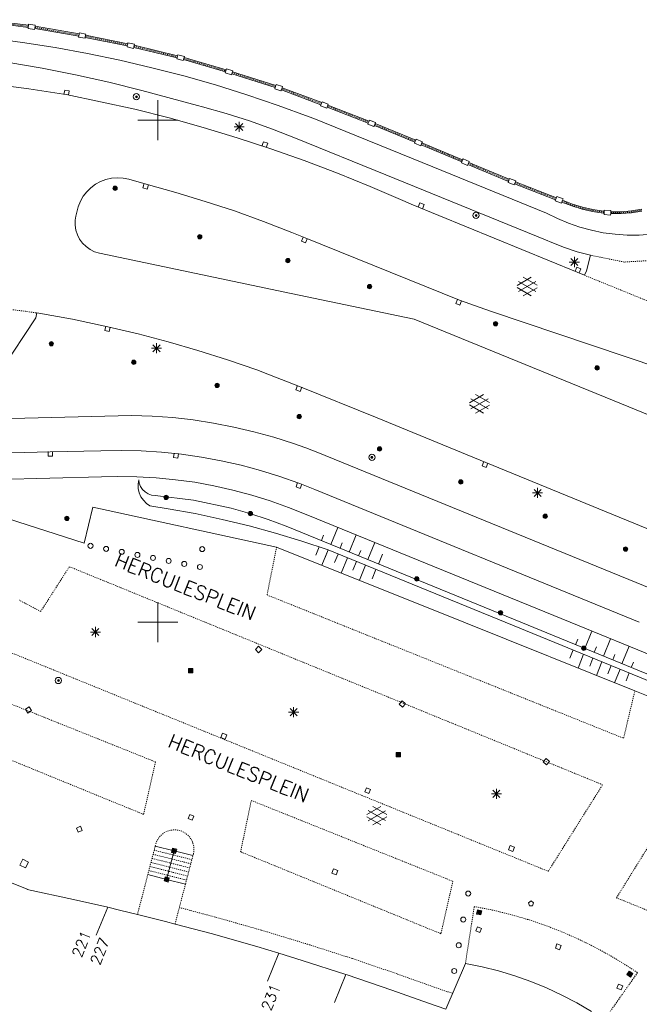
# Model space of a CAD drawing. Header units: millimetres. Extents: x 135944 to 142000, y 454200 to 456692.
# Tile 204 of 220: x 138436 to 138498, y 454562 to 454660. Entities that reach past the tile are written whole.
import ezdxf
from ezdxf.enums import TextEntityAlignment as Align

# ---------------------------------------------------------------- set-up
doc = ezdxf.new("R2010")
doc.units = ezdxf.units.MM
doc.linetypes.add('TotaalGBKN2013X$0$DOT', pattern=[0.25, 0, -0.25])
doc.linetypes.add('TotaalGBKN2013X$0$HIDDEN', pattern=[0.375, 0.25, -0.125])
doc.layers.get('0').update_dxf_attribs({"color": 251})
doc.layers.add('TotaalGBKN2013X$0$1', color=251, linetype='Continuous')
doc.layers.add('TotaalGBKN2013X$0$GBKN binnenstad 2009$0$SEMANT_ SYMB_', color=251, linetype='Continuous')
doc.styles.add('TotaalGBKN2013X$0$TXT', font='txt.shx')

# ---------------------------------------------------------------- blocks, each defined once
blk = doc.blocks.new('TotaalGBKN2013X$0$A$C7E336BC7')
at = {"linetype": 'Continuous', "lineweight": 0}
for p, q in [((138432746, 454659782), (138437093, 454659223)), ((138432767, 454660001), (138437124, 454659440)), ((138437124, 454659440), (138437093, 454659223)), ((138437139, 454659540), (138437124, 454659440)), ((138437793, 454659461), (138437139, 454659540)), ((138437777, 454659341), (138437793, 454659461)), ((138437078, 454659113), (138437093, 454659223)), ((138437735, 454659025), (138437078, 454659113)), ((138437748, 454659124), (138437735, 454659025)), ((138437748, 454659124), (138437777, 454659341)), ((138437748, 454659124), (138442126, 454658361)), ((138437777, 454659341), (138442168, 454658577)), ((138442168, 454658577), (138442126, 454658361)), ((138442190, 454658691), (138442168, 454658577)), ((138442840, 454658576), (138442190, 454658691)), ((138442777, 454658239), (138442818, 454658456)), ((138442818, 454658456), (138442840, 454658576)), ((138442818, 454658456), (138447011, 454657605)), ((138436531, 454657731), (138432361, 454658311)), ((138439774, 454657221), (138436531, 454657731)), ((138442107, 454658266), (138442126, 454658361)), ((138442760, 454658146), (138442107, 454658266)), ((138442777, 454658239), (138442760, 454658146)), ((138442777, 454658239), (138446961, 454657390)), ((138447011, 454657605), (138446961, 454657390)), ((138447035, 454657711), (138447011, 454657605)), ((138447681, 454657575), (138447035, 454657711)), ((138447606, 454657248), (138447656, 454657462)), ((138447656, 454657462), (138447681, 454657575)), ((138447656, 454657462), (138451982, 454656407)), ((138443004, 454656633), (138439774, 454657221)), ((138446219, 454655966), (138443004, 454656633)), ((138446938, 454657289), (138446961, 454657390)), ((138447586, 454657147), (138446938, 454657289)), ((138447606, 454657248), (138447586, 454657147)), ((138447606, 454657248), (138451920, 454656196)), ((138452014, 454656516), (138451982, 454656407)), ((138452650, 454656348), (138452014, 454656516)), ((138438492, 454655172), (138435153, 454655751)), ((138449416, 454655221), (138446219, 454655966)), ((138451893, 454656100), (138451920, 454656196)), ((138452534, 454655921), (138451893, 454656100)), ((138451982, 454656407), (138451920, 454656196)), ((138452560, 454656025), (138452534, 454655921)), ((138452560, 454656025), (138452620, 454656238)), ((138452560, 454656025), (138456754, 454654803)), ((138452620, 454656238), (138452650, 454656348)), ((138452620, 454656238), (138456824, 454655012)), ((138441815, 454654513), (138438492, 454655172)), ((138445123, 454653777), (138441815, 454654513)), ((138452595, 454654398), (138449416, 454655221)), ((138456724, 454654701), (138456754, 454654803)), ((138457356, 454654502), (138456724, 454654701)), ((138456824, 454655012), (138456754, 454654803)), ((138456856, 454655112), (138456824, 454655012)), ((138457488, 454654921), (138456856, 454655112)), ((138457389, 454654609), (138457356, 454654502)), ((138457389, 454654609), (138457456, 454654819)), ((138457389, 454654609), (138461686, 454653240)), ((138457456, 454654819), (138457488, 454654921)), ((138457456, 454654819), (138461757, 454653448)), ((138437148, 454653115), (138433684, 454653563)), ((138448412, 454652963), (138445123, 454653777)), ((138455752, 454653498), (138452595, 454654398)), ((138458887, 454652522), (138455752, 454653498)), ((138461789, 454653535), (138461757, 454653448)), ((138462416, 454653334), (138461789, 454653535)), ((138440601, 454652587), (138437148, 454653115)), ((138440881, 454652541), (138440601, 454652587)), ((138447721, 454651081), (138440881, 454652541)), ((138453951, 454651451), (138448412, 454652963)), ((138461997, 454651469), (138458887, 454652522)), ((138461647, 454653128), (138461686, 454653240)), ((138462274, 454652917), (138461647, 454653128)), ((138461757, 454653448), (138461686, 454653240)), ((138462310, 454653022), (138462274, 454652917)), ((138462310, 454653022), (138462378, 454653232)), ((138462310, 454653022), (138466249, 454651537)), ((138462378, 454653232), (138462416, 454653334)), ((138462378, 454653232), (138466332, 454651740)), ((138450000, 454650000), (138450000, 454652000)), ((138466210, 454651437), (138466249, 454651537)), ((138466332, 454651740), (138466249, 454651537)), ((138466370, 454651835), (138466332, 454651740)), ((138466988, 454651600), (138466370, 454651835)), ((138466946, 454651504), (138466988, 454651600)), ((138451140, 454650213), (138447721, 454651081)), ((138454445, 454651322), (138453951, 454651451)), ((138456799, 454650658), (138454445, 454651322)), ((138459129, 454649918), (138456799, 454650658)), ((138465080, 454650341), (138461997, 454651469)), ((138466826, 454651191), (138466210, 454651437)), ((138466866, 454651300), (138466826, 454651191)), ((138466866, 454651300), (138466946, 454651504)), ((138466866, 454651300), (138470958, 454649702)), ((138466946, 454651504), (138471041, 454649905)), ((138448000, 454650000), (138450000, 454650000)), ((138450000, 454650000), (138452000, 454650000)), ((138450000, 454648000), (138450000, 454650000)), ((138454537, 454649267), (138451140, 454650213)), ((138457757, 454648968), (138458465, 454649676)), ((138458465, 454648968), (138457757, 454649676)), ((138458111, 454648822), (138458111, 454649822)), ((138461434, 454649102), (138459129, 454649918)), ((138465551, 454650161), (138465080, 454650341)), ((138477391, 454645361), (138465551, 454650161)), ((138470918, 454649602), (138470958, 454649702)), ((138471537, 454649356), (138470918, 454649602)), ((138471041, 454649905), (138470958, 454649702)), ((138471080, 454650002), (138471041, 454649905)), ((138471695, 454649764), (138471080, 454650002)), ((138471575, 454649454), (138471655, 454649660)), ((138471655, 454649660), (138471695, 454649764)), ((138471655, 454649660), (138475706, 454647997)), ((138457913, 454648245), (138454537, 454649267)), ((138457611, 454649322), (138458611, 454649322)), ((138463711, 454648211), (138461434, 454649102)), ((138471575, 454649454), (138471537, 454649356)), ((138471575, 454649454), (138475619, 454647794)), ((138461265, 454647146), (138457913, 454648245)), ((138472732, 454644563), (138463711, 454648211)), ((138475577, 454647696), (138475619, 454647794)), ((138476190, 454647441), (138475577, 454647696)), ((138475706, 454647997), (138475619, 454647794)), ((138475746, 454648092), (138475706, 454647997)), ((138476358, 454647844), (138475746, 454648092)), ((138476230, 454647542), (138476316, 454647743)), ((138476316, 454647743), (138476358, 454647844)), ((138476316, 454647743), (138480369, 454646046)), ((138464591, 454645972), (138461265, 454647146)), ((138476230, 454647542), (138476190, 454647441)), ((138476230, 454647542), (138480282, 454645846)), ((138467889, 454644722), (138464591, 454645972)), ((138480238, 454645737), (138480282, 454645846)), ((138480850, 454645481), (138480238, 454645737)), ((138480369, 454646046), (138480282, 454645846)), ((138480405, 454646132), (138480369, 454646046)), ((138481019, 454645886), (138480405, 454646132)), ((138480895, 454645589), (138480980, 454645791)), ((138480980, 454645791), (138481019, 454645886)), ((138480980, 454645791), (138485013, 454644105)), ((138471158, 454643398), (138467889, 454644722)), ((138488731, 454640741), (138477391, 454645361)), ((138480895, 454645589), (138480850, 454645481)), ((138480895, 454645589), (138484931, 454643902)), ((138444303, 454643890), (138443798, 454643615)), ((138444841, 454644091), (138444303, 454643890)), ((138445402, 454644217), (138444841, 454644091)), ((138445975, 454644263), (138445402, 454644217)), ((138446549, 454644229), (138445975, 454644263)), ((138447112, 454644116), (138446549, 454644229)), ((138448851, 454643611), (138447112, 454644116)), ((138488631, 454638091), (138472732, 454644563)), ((138484889, 454643796), (138484931, 454643902)), ((138485506, 454643551), (138484889, 454643796)), ((138485013, 454644105), (138484931, 454643902)), ((138485049, 454644196), (138485013, 454644105)), ((138485666, 454643958), (138485049, 454644196)), ((138485545, 454643653), (138485627, 454643859)), ((138485627, 454643859), (138485666, 454643958)), ((138485627, 454643859), (138489710, 454642277)), ((138442926, 454642871), (138442576, 454642415)), ((138443337, 454643273), (138442926, 454642871)), ((138443798, 454643615), (138443337, 454643273)), ((138451811, 454642791), (138448851, 454643611)), ((138454738, 454641910), (138451811, 454642791)), ((138474396, 454642001), (138471158, 454643398)), ((138485545, 454643653), (138485506, 454643551)), ((138485545, 454643653), (138489631, 454642070)), ((138442293, 454641915), (138442081, 454641381)), ((138442576, 454642415), (138442293, 454641915)), ((138457642, 454640952), (138454738, 454641910)), ((138475249, 454641618), (138474396, 454642001)), ((138489597, 454641979), (138489631, 454642070)), ((138490217, 454641746), (138489597, 454641979)), ((138489710, 454642277), (138489631, 454642070)), ((138489751, 454642383), (138489710, 454642277)), ((138490372, 454642158), (138489751, 454642383)), ((138490254, 454641844), (138490217, 454641746)), ((138490254, 454641844), (138490321, 454642022)), ((138490254, 454641844), (138491247, 454641454)), ((138490321, 454642022), (138490372, 454642158)), ((138490321, 454642022), (138491304, 454641635)), ((138442081, 454641381), (138441841, 454640431)), ((138460519, 454639919), (138457642, 454640952)), ((138491771, 454634871), (138475249, 454641618)), ((138489803, 454640202), (138488731, 454640741)), ((138491247, 454641454), (138492266, 454641139)), ((138491304, 454641635), (138492313, 454641323)), ((138492266, 454641139), (138493306, 454640902)), ((138492313, 454641323), (138493343, 454641088)), ((138493306, 454640902), (138494361, 454640743)), ((138493343, 454641088), (138494388, 454640932)), ((138494361, 454640743), (138494457, 454640733)), ((138494388, 454640932), (138494470, 454640923)), ((138494447, 454640595), (138494457, 454640733)), ((138494470, 454640923), (138494457, 454640733)), ((138494477, 454641024), (138494470, 454640923)), ((138495136, 454640991), (138494477, 454641024)), ((138495115, 454640686), (138495127, 454640875)), ((138495127, 454640875), (138495136, 454640991)), ((138495127, 454640875), (138496162, 454640879)), ((138496153, 454640688), (138497188, 454640771)), ((138496162, 454640879), (138497193, 454640963)), ((138497188, 454640771), (138498213, 454640933)), ((138497193, 454640963), (138498215, 454641127)), ((138441778, 454640035), (138441772, 454639542)), ((138441841, 454640431), (138441778, 454640035)), ((138463368, 454638811), (138460519, 454639919)), ((138490908, 454639735), (138489803, 454640202)), ((138495108, 454640552), (138494447, 454640595)), ((138495115, 454640686), (138495108, 454640552)), ((138495115, 454640686), (138496153, 454640688)), ((138441772, 454639542), (138441845, 454639053)), ((138441845, 454639053), (138441997, 454638583)), ((138464681, 454638271), (138463368, 454638811)), ((138492041, 454639343), (138490908, 454639735)), ((138493199, 454639028), (138492041, 454639343)), ((138494374, 454638790), (138493199, 454639028)), ((138495563, 454638631), (138494374, 454638790)), ((138441997, 454638583), (138442222, 454638143)), ((138442222, 454638143), (138442515, 454637745)), ((138480051, 454632071), (138464681, 454638271)), ((138489239, 454637819), (138488631, 454638091)), ((138490501, 454637321), (138489239, 454637819)), ((138496760, 454638552), (138495563, 454638631)), ((138497960, 454638553), (138496760, 454638552)), ((138499157, 454638634), (138497960, 454638553)), ((138442515, 454637745), (138442868, 454637400)), ((138442868, 454637400), (138443273, 454637116)), ((138443273, 454637116), (138443717, 454636901)), ((138443717, 454636901), (138444191, 454636761)), ((138491789, 454636898), (138490501, 454637321)), ((138493101, 454636551), (138491789, 454636898)), ((138444191, 454636761), (138463301, 454632721)), ((138490991, 454635872), (138491991, 454635872)), ((138491137, 454635518), (138491845, 454636226)), ((138491845, 454635518), (138491137, 454636226)), ((138491491, 454635372), (138491491, 454636372)), ((138493101, 454636551), (138492688, 454634988)), ((138492501, 454634551), (138491771, 454634871)), ((138492688, 454634988), (138492501, 454634551)), ((138485782, 454633538), (138487184, 454634347)), ((138485919, 454632925), (138487652, 454633924)), ((138487652, 454632936), (138485920, 454633938)), ((138487782, 454633555), (138486396, 454634356)), ((138487183, 454632515), (138485782, 454633324)), ((138486396, 454632506), (138487782, 454633306)), ((138463301, 454632721), (138475551, 454630191)), ((138483131, 454630981), (138480051, 454632071)), ((138500000, 454625309), (138483131, 454630981)), ((138437841, 454630321), (138434441, 454625121)), ((138437941, 454630801), (138437841, 454630321)), ((138437941, 454630801), (138441521, 454630171)), ((138441521, 454630171), (138445031, 454629421)), ((138475551, 454630191), (138500000, 454620202)), ((138445031, 454629421), (138448039, 454628716)), ((138448039, 454628716), (138451027, 454627933)), ((138449381, 454627282), (138450381, 454627282)), ((138449527, 454626928), (138450235, 454627636)), ((138450235, 454626928), (138449527, 454627636)), ((138449881, 454626782), (138449881, 454627782)), ((138451027, 454627933), (138453994, 454627073)), ((138453994, 454627073), (138456938, 454626136)), ((138456938, 454626136), (138459856, 454625124)), ((138459856, 454625124), (138461141, 454624651)), ((138461141, 454624651), (138464131, 454623461)), ((138464131, 454623461), (138471851, 454620341)), ((138481045, 454621854), (138482447, 454622663)), ((138481182, 454621241), (138482915, 454622240)), ((138482915, 454621252), (138481183, 454622254)), ((138483045, 454621871), (138481659, 454622672)), ((138482446, 454620831), (138481045, 454621640)), ((138481659, 454620822), (138483045, 454621622)), ((138433401, 454620241), (138447381, 454620601)), ((138447381, 454620601), (138449436, 454620528)), ((138449436, 454620528), (138451487, 454620375)), ((138451487, 454620375), (138453530, 454620142)), ((138453530, 454620142), (138455562, 454619830)), ((138471851, 454620341), (138482671, 454615891)), ((138455562, 454619830), (138457581, 454619439)), ((138457581, 454619439), (138459583, 454618970)), ((138459583, 454618970), (138461565, 454618424)), ((138461565, 454618424), (138463525, 454617801)), ((138463525, 454617801), (138464741, 454617371)), ((138464741, 454617371), (138465957, 454616904)), ((138431101, 454616751), (138439291, 454616961)), ((138439291, 454616961), (138444331, 454617071)), ((138444331, 454617071), (138446342, 454617106)), ((138446342, 454617106), (138448353, 454617060)), ((138448353, 454617060), (138450361, 454616935)), ((138450361, 454616935), (138452362, 454616730)), ((138452362, 454616730), (138454354, 454616445)), ((138454354, 454616445), (138456332, 454616082)), ((138465957, 454616904), (138500000, 454602998)), ((138456332, 454616082), (138458295, 454615640)), ((138458295, 454615640), (138460238, 454615121)), ((138482671, 454615891), (138500000, 454608806)), ((138444395, 454614474), (138430249, 454614099)), ((138445979, 454614509), (138444395, 454614474)), ((138447914, 454614484), (138445979, 454614509)), ((138449848, 454614380), (138447914, 454614484)), ((138451775, 454614196), (138449848, 454614380)), ((138460238, 454615121), (138462159, 454614525)), ((138462159, 454614525), (138464055, 454613852)), ((138448041, 454613750), (138448104, 454614178)), ((138448058, 454613318), (138448041, 454613750)), ((138448154, 454612896), (138448058, 454613318)), ((138448104, 454614178), (138448105, 454614181)), ((138448152, 454613861), (138448105, 454614181)), ((138448277, 454613524), (138448152, 454613861)), ((138448474, 454613222), (138448277, 454613524)), ((138453693, 454613932), (138451775, 454614196)), ((138455598, 454613589), (138453693, 454613932)), ((138457488, 454613168), (138455598, 454613589)), ((138464055, 454613852), (138464141, 454613820)), ((138464141, 454613820), (138465641, 454613221)), ((138487831, 454612372), (138487831, 454613372)), ((138448326, 454612499), (138448154, 454612896)), ((138448568, 454612141), (138448326, 454612499)), ((138448732, 454612971), (138448474, 454613222)), ((138449040, 454612783), (138448732, 454612971)), ((138449381, 454612667), (138449040, 454612783)), ((138449739, 454612629), (138449381, 454612667)), ((138453552, 454612146), (138449739, 454612629)), ((138459358, 454612669), (138457488, 454613168)), ((138461207, 454612093), (138459358, 454612669)), ((138465641, 454613221), (138497962, 454600000)), ((138487331, 454612872), (138488331, 454612872)), ((138487477, 454612518), (138488185, 454613226)), ((138488185, 454612518), (138487477, 454613226)), ((138431866, 454611353), (138442662, 454607863)), ((138442662, 454607863), (138443528, 454611469)), ((138443528, 454611469), (138461840, 454607488)), ((138448872, 454611833), (138448568, 454612141)), ((138449227, 454611586), (138448872, 454611833)), ((138451042, 454611302), (138449227, 454611586)), ((138457311, 454611347), (138453552, 454612146)), ((138459162, 454610831), (138457311, 454611347)), ((138463030, 454611441), (138461207, 454612093)), ((138464946, 454610666), (138463030, 454611441)), ((138453742, 454610812), (138451042, 454611302)), ((138456427, 454610244), (138453742, 454610812)), ((138460991, 454610239), (138459162, 454610831)), ((138491085, 454600000), (138464946, 454610666)), ((138459093, 454609598), (138456427, 454610244)), ((138461740, 454608874), (138459093, 454609598)), ((138462793, 454609570), (138460991, 454610239)), ((138486152, 454600000), (138462793, 454609570)), ((138467229, 454607752), (138467926, 454609450)), ((138464365, 454608074), (138461740, 454608874)), ((138466304, 454608131), (138466525, 454608671)), ((138469080, 454606994), (138469776, 454608695)), ((138480498, 454600000), (138461840, 454607488)), ((138466965, 454607197), (138464365, 454608074)), ((138466077, 454607506), (138465742, 454606677)), ((138468155, 454607373), (138468376, 454607912)), ((138470931, 454606236), (138471629, 454607939)), ((138466965, 454607198), (138466352, 454605677)), ((138466965, 454607198), (138466631, 454606370)), ((138466965, 454607198), (138466631, 454606370)), ((138484594, 454600000), (138466965, 454607198)), ((138467956, 454606793), (138467614, 454605945)), ((138468888, 454606413), (138468280, 454604903)), ((138470005, 454606615), (138470227, 454607154)), ((138472393, 454606775), (138472000, 454605798)), ((138469787, 454606046), (138469436, 454605176)), ((138470701, 454605672), (138470098, 454604174)), ((138471732, 454605252), (138471354, 454604313)), ((138450000, 454600000), (138450000, 454602000)), ((138450000, 454600000), (138448000, 454600000)), ((138450000, 454600000), (138452000, 454600000))]:
    blk.add_line(p, q, dxfattribs=at)
at = {"linetype": 'TotaalGBKN2013X$0$HIDDEN', "lineweight": 0}
for p, q in [((138432762, 454659891), (138437107, 454659332)), ((138437767, 454659232), (138442141, 454658470)), ((138442801, 454658347), (138446979, 454657499)), ((138447632, 454657355), (138451946, 454656303)), ((138452591, 454656131), (138456787, 454654908)), ((138457422, 454654714), (138461721, 454653344)), ((138462350, 454653125), (138466288, 454651640)), ((138466906, 454651402), (138470998, 454649804)), ((138471620, 454649555), (138475664, 454647895)), ((138476272, 454647643), (138480324, 454645947)), ((138480940, 454645689), (138484976, 454644002)), ((138485585, 454643756), (138489671, 454642173)), ((138490297, 454641929), (138491294, 454641540)), ((138491294, 454641540), (138492318, 454641226)), ((138492318, 454641226), (138493362, 454640990)), ((138493362, 454640990), (138494421, 454640833)), ((138494421, 454640833), (138494468, 454640827)), ((138495124, 454640775), (138496161, 454640779)), ((138496161, 454640779), (138497194, 454640862)), ((138497194, 454640862), (138498218, 454641025)), ((138496446, 454635868), (138493101, 454636551)), ((138500000, 454636073), (138496446, 454635868)), ((138500000, 454631498), (138492501, 454634551)), ((138433397, 454631402), (138436813, 454630964)), ((138436813, 454630964), (138437941, 454630801)), ((138461840, 454607488), (138460885, 454602720)), ((138441198, 454605533), (138438346, 454601074)), ((138454729, 454600000), (138441198, 454605533)), ((138460885, 454602720), (138467652, 454600000)), ((138438346, 454601074), (138436199, 454602192))]:
    blk.add_line(p, q, dxfattribs=at)
at = {"linetype": 'Continuous', "lineweight": 0}
for points in [[(138441102, 454652478), (138441178, 454652921), (138440734, 454652996), (138440659, 454652553)], [(138460804, 454647273), (138460949, 454647699), (138460523, 454647844), (138460378, 454647418)], [(138448643, 454643693), (138448520, 454643260), (138448953, 454643137), (138449076, 454643570)], [(138476365, 454641167), (138476534, 454641584), (138476117, 454641753), (138475948, 454641336)], [(138464476, 454638354), (138464308, 454637936), (138464725, 454637768), (138464894, 454638185)], [(138491978, 454634781), (138492154, 454635195), (138491740, 454635371), (138491564, 454634956)], [(138479842, 454632154), (138479682, 454631733), (138480103, 454631573), (138480263, 454631994)], [(138444820, 454629497), (138444716, 454629059), (138445154, 454628955), (138445258, 454629393)], [(138463935, 454623568), (138463768, 454623150), (138464185, 454622983), (138464353, 454623400)], [(138439070, 454616987), (138439081, 454616537), (138439531, 454616548), (138439520, 454616997)], [(138451622, 454616849), (138451561, 454616404), (138452007, 454616343), (138452068, 454616788)], [(138482469, 454615998), (138482298, 454615582), (138482714, 454615411), (138482885, 454615827)], [(138463934, 454613917), (138463770, 454613498), (138464189, 454613334), (138464353, 454613753)]]:
    blk.add_lwpolyline(points, dxfattribs=at)
for centre, radius in [((138447877, 454652327), 310), ((138447877, 454652327), 95), ((138447877, 454652327), 35), ((138447877, 454652327), 22.4), ((138445751, 454643212), 215), ((138445751, 454643212), 155), ((138445751, 454643212), 95), ((138445751, 454643212), 35), ((138481701, 454640513), 310), ((138481701, 454640513), 95), ((138481701, 454640513), 35), ((138481701, 454640513), 22.4), ((138454181, 454638392), 215), ((138454181, 454638392), 155), ((138454181, 454638392), 95), ((138454181, 454638392), 35), ((138462971, 454636012), 215), ((138462971, 454636012), 155), ((138462971, 454636012), 95), ((138462971, 454636012), 35), ((138471101, 454633422), 215), ((138471101, 454633422), 155), ((138471101, 454633422), 95), ((138471101, 454633422), 35), ((138483641, 454629722), 215), ((138483641, 454629722), 155), ((138483641, 454629722), 95), ((138483641, 454629722), 35), ((138439401, 454627732), 215), ((138439401, 454627732), 155), ((138439401, 454627732), 95), ((138439401, 454627732), 35), ((138447611, 454625892), 215), ((138447611, 454625892), 155), ((138447611, 454625892), 95), ((138447611, 454625892), 35), ((138493761, 454625322), 215), ((138493761, 454625322), 155), ((138493761, 454625322), 95), ((138493761, 454625322), 35), ((138455911, 454623582), 215), ((138455911, 454623582), 155), ((138455911, 454623582), 95), ((138455911, 454623582), 35), ((138464091, 454620482), 215), ((138464091, 454620482), 155), ((138464091, 454620482), 95), ((138464091, 454620482), 35), ((138472101, 454617262), 215), ((138472101, 454617262), 155), ((138472101, 454617262), 95), ((138472101, 454617262), 35), ((138471332, 454616422), 310), ((138471332, 454616422), 95), ((138471332, 454616422), 35), ((138471332, 454616422), 22.4), ((138480171, 454613972), 215), ((138480171, 454613972), 155), ((138480171, 454613972), 95), ((138480171, 454613972), 35), ((138450827, 454612432), 215), ((138450827, 454612432), 155), ((138450827, 454612432), 95), ((138450827, 454612432), 35), ((138440949, 454610334), 215), ((138440949, 454610334), 155), ((138440949, 454610334), 95), ((138440949, 454610334), 35), ((138459235, 454610824), 215), ((138459235, 454610824), 155), ((138459235, 454610824), 95), ((138459235, 454610824), 35), ((138488601, 454610552), 215), ((138488601, 454610552), 155), ((138488601, 454610552), 95), ((138488601, 454610552), 35), ((138443302, 454607608), 250), ((138444859, 454607307), 250), ((138454428, 454607282), 250), ((138496591, 454607282), 215), ((138496591, 454607282), 155), ((138446415, 454607006), 250), ((138447972, 454606705), 250), ((138449529, 454606404), 250), ((138496591, 454607282), 95), ((138496591, 454607282), 35), ((138451086, 454606103), 250), ((138452642, 454605802), 250), ((138454199, 454605501), 250), ((138475803, 454604316), 215), ((138475803, 454604316), 155), ((138475803, 454604316), 95), ((138475803, 454604316), 35), ((138484152, 454600943), 215), ((138484152, 454600943), 155), ((138484152, 454600943), 95), ((138484152, 454600943), 35)]:
    blk.add_circle(centre, radius, dxfattribs=at)
at = {"linetype": 'Continuous', "lineweight": 0, "style": 'TotaalGBKN2013X$0$TXT'}
blk.add_text('HERCULESPLEIN', height=1400, rotation=338.27342, dxfattribs=at).set_placement((138445581, 454605643))
blk = doc.blocks.new('TotaalGBKN2013X$0$A$C74320002')
at = {"linetype": 'Continuous', "lineweight": 0}
for p, q in [((138450000, 454600000), (138448000, 454600000)), ((138450000, 454600000), (138452000, 454600000)), ((138450000, 454600000), (138450000, 454598000)), ((138497516, 454593170), (138480498, 454600000)), ((138500000, 454593710), (138484594, 454600000)), ((138500000, 454594326), (138486152, 454600000)), ((138500000, 454596363), (138491085, 454600000)), ((138443293, 454599028), (138444293, 454599028)), ((138443439, 454598674), (138444147, 454599382)), ((138444147, 454598674), (138443439, 454599382)), ((138443793, 454598528), (138443793, 454599528)), ((138492534, 454597384), (138493246, 454599119)), ((138491609, 454597764), (138491835, 454598314)), ((138494386, 454596626), (138495096, 454598363)), ((138496236, 454595868), (138496948, 454597608)), ((138491364, 454597236), (138491032, 454596413)), ((138492416, 454596806), (138491864, 454595438)), ((138493460, 454597006), (138493685, 454597556)), ((138495311, 454596248), (138495536, 454596797)), ((138493347, 454596426), (138493022, 454595621)), ((138494233, 454596064), (138493686, 454594707)), ((138495148, 454595691), (138494820, 454594878)), ((138497161, 454595489), (138497387, 454596039)), ((138496043, 454595325), (138495500, 454593979)), ((138496962, 454594950), (138496642, 454594158)), ((138500000, 454592158), (138497516, 454593170)), ((138463036, 454591049), (138464036, 454591049)), ((138463182, 454590695), (138463890, 454591403)), ((138463890, 454590695), (138463182, 454591403)), ((138463536, 454590549), (138463536, 454591549)), ((138483226, 454582909), (138484226, 454582909)), ((138483372, 454582555), (138484080, 454583263)), ((138484080, 454582555), (138483372, 454583263)), ((138483726, 454582409), (138483726, 454583409)), ((138470823, 454580848), (138472225, 454581657)), ((138470960, 454580235), (138472693, 454581234)), ((138472693, 454580246), (138470961, 454581248)), ((138472823, 454580865), (138471437, 454581666)), ((138472224, 454579825), (138470823, 454580634)), ((138471437, 454579816), (138472823, 454580616)), ((138451626, 454577235), (138449746, 454577710)), ((138450884, 454574390), (138451626, 454577235)), ((138453507, 454576759), (138451626, 454577235)), ((138436274, 454575825), (138436572, 454576404)), ((138436572, 454576404), (138437132, 454576116)), ((138437132, 454576116), (138436835, 454575537)), ((138436835, 454575537), (138436274, 454575825)), ((138436999, 454573427), (138434942, 454574250)), ((138449009, 454574864), (138450884, 454574390)), ((138450884, 454574390), (138452760, 454573916)), ((138436980, 454573380), (138436999, 454573427)), ((138441593, 454572399), (138436980, 454573380)), ((138445013, 454571611), (138441593, 454572399)), ((138445013, 454571611), (138443883, 454568833)), ((138445013, 454571611), (138446189, 454571340)), ((138446189, 454571340), (138447981, 454570895)), ((138447981, 454570895), (138450767, 454570204)), ((138450767, 454570204), (138451719, 454569950)), ((138451719, 454569950), (138455325, 454568990)), ((138455325, 454568990), (138459861, 454567699)), ((138459861, 454567699), (138462046, 454567037)), ((138462046, 454567037), (138460916, 454564259)), ((138462046, 454567037), (138464375, 454566331)), ((138464375, 454566331), (138468744, 454564926)), ((138480643, 454566032), (138478687, 454561480)), ((138482298, 454565697), (138480643, 454566032)), ((138483936, 454565284), (138482298, 454565697)), ((138485553, 454564794), (138483936, 454565284)), ((138468744, 454564926), (138467615, 454562150)), ((138468744, 454564926), (138468865, 454564887)), ((138468865, 454564887), (138473330, 454563366)), ((138487145, 454564228), (138485553, 454564794)), ((138473330, 454563366), (138476975, 454562063)), ((138488708, 454563587), (138487145, 454564228)), ((138490240, 454562873), (138488708, 454563587)), ((138491735, 454562087), (138490240, 454562873)), ((138476975, 454562063), (138478687, 454561480)), ((138493192, 454561232), (138491735, 454562087))]:
    blk.add_line(p, q, dxfattribs=at)
at = {"linetype": 'TotaalGBKN2013X$0$HIDDEN', "lineweight": 0}
for p, q in [((138494307, 454583816), (138454729, 454600000)), ((138467652, 454600000), (138496398, 454588446)), ((138433434, 454597765), (138488895, 454575201)), ((138429701, 454594137), (138449780, 454586089)), ((138496398, 454588446), (138497516, 454593170)), ((138448589, 454580869), (138428638, 454589028)), ((138449780, 454586089), (138448589, 454580869)), ((138488895, 454575201), (138494307, 454583816)), ((138458252, 454577144), (138459315, 454582253)), ((138459315, 454582253), (138479394, 454574205)), ((138495690, 454572560), (138500000, 454579500)), ((138453400, 454576352), (138449641, 454577302)), ((138478203, 454568985), (138458252, 454577144)), ((138453080, 454575134), (138449325, 454576083)), ((138453186, 454575540), (138449430, 454576489)), ((138453293, 454575946), (138449535, 454576896)), ((138452867, 454574322), (138449114, 454575270)), ((138452973, 454574728), (138449219, 454575677)), ((138479394, 454574205), (138478203, 454568985)), ((138500000, 454570806), (138495690, 454572560)), ((138452151, 454571594), (138455776, 454570629)), ((138455776, 454570629), (138460340, 454569330)), ((138460340, 454569330), (138462539, 454568664)), ((138462539, 454568664), (138464882, 454567954)), ((138464882, 454567954), (138469266, 454566544)), ((138469266, 454566544), (138469400, 454566501)), ((138469400, 454566501), (138473890, 454564971)), ((138473890, 454564971), (138477547, 454563664)), ((138477547, 454563664), (138479360, 454563046))]:
    blk.add_line(p, q, dxfattribs=at)
at = {"linetype": 'TotaalGBKN2013X$0$DOT', "lineweight": 0}
for p, q in [((138450540, 454578972), (138450245, 454578712)), ((138450882, 454579167), (138450540, 454578972)), ((138451256, 454579289), (138450882, 454579167)), ((138451647, 454579333), (138451256, 454579289)), ((138452039, 454579298), (138451647, 454579333)), ((138452415, 454579184), (138452039, 454579298)), ((138452761, 454578996), (138452415, 454579184)), ((138453062, 454578743), (138452761, 454578996)), ((138449840, 454578043), (138449793, 454577891)), ((138450008, 454578398), (138449840, 454578043)), ((138450245, 454578712), (138450008, 454578398)), ((138453305, 454578434), (138453062, 454578743)), ((138453481, 454578082), (138453305, 454578434)), ((138453583, 454577702), (138453481, 454578082)), ((138449009, 454574864), (138449746, 454577710)), ((138449746, 454577710), (138449793, 454577891)), ((138453549, 454576920), (138453606, 454577309)), ((138453606, 454577309), (138453583, 454577702)), ((138452760, 454573916), (138453507, 454576759)), ((138453507, 454576759), (138453549, 454576920)), ((138447981, 454570895), (138449009, 454574864)), ((138452760, 454573916), (138451719, 454569950)), ((138480643, 454566032), (138481527, 454571691)), ((138481527, 454571691), (138483308, 454571343)), ((138483308, 454571343), (138485073, 454570918)), ((138485073, 454570918), (138486817, 454570415)), ((138486817, 454570415), (138488538, 454569836)), ((138488538, 454569836), (138490231, 454569182)), ((138490231, 454569182), (138491894, 454568454)), ((138491894, 454568454), (138493523, 454567653)), ((138493523, 454567653), (138495115, 454566781)), ((138495115, 454566781), (138496667, 454565840)), ((138496667, 454565840), (138497780, 454565106)), ((138497781, 454565106), (138494473, 454560399))]:
    blk.add_line(p, q, dxfattribs=at)
at = {"linetype": 'Continuous', "lineweight": 0}
for points in [[(138459721, 454597278), (138460050, 454596970), (138460357, 454597299), (138460028, 454597606), (138459721, 454597278)], [(138453074, 454594975), (138453504, 454594975), (138453504, 454595405), (138453074, 454595405), (138453074, 454594975)], [(138453134, 454595035), (138453444, 454595035), (138453444, 454595345), (138453134, 454595345), (138453134, 454595035)], [(138453194, 454595095), (138453384, 454595095), (138453384, 454595285), (138453194, 454595285), (138453194, 454595095)], [(138453254, 454595155), (138453324, 454595155), (138453324, 454595225), (138453254, 454595225), (138453254, 454595155)], [(138474050, 454591856), (138474379, 454591548), (138474686, 454591877), (138474357, 454592184), (138474050, 454591856)], [(138437057, 454590962), (138437434, 454591207), (138437189, 454591585), (138436812, 454591340), (138437057, 454590962)], [(138456288, 454588531), (138456705, 454588364), (138456873, 454588781), (138456455, 454588949), (138456288, 454588531)], [(138473741, 454586604), (138474171, 454586604), (138474171, 454587034), (138473741, 454587034), (138473741, 454586604)], [(138473801, 454586664), (138474111, 454586664), (138474111, 454586974), (138473801, 454586974), (138473801, 454586664)], [(138473861, 454586724), (138474051, 454586724), (138474051, 454586914), (138473861, 454586914), (138473861, 454586724)], [(138473921, 454586784), (138473991, 454586784), (138473991, 454586854), (138473921, 454586854), (138473921, 454586784)], [(138488378, 454586096), (138488707, 454585788), (138489014, 454586117), (138488685, 454586424), (138488378, 454586096)], [(138470617, 454583109), (138471034, 454582942), (138471202, 454583359), (138470784, 454583527), (138470617, 454583109)], [(138453014, 454580444), (138453431, 454580276), (138453600, 454580693), (138453182, 454580861), (138453014, 454580444)], [(138442071, 454579085), (138442484, 454579263), (138442306, 454579677), (138441893, 454579499), (138442071, 454579085)], [(138451887, 454577392), (138451471, 454577497), (138451365, 454577080), (138451782, 454576975), (138451887, 454577392)], [(138451815, 454577348), (138451514, 454577424), (138451438, 454577124), (138451739, 454577048), (138451815, 454577348)], [(138451742, 454577305), (138451558, 454577351), (138451511, 454577167), (138451695, 454577121), (138451742, 454577305)], [(138451669, 454577261), (138451601, 454577278), (138451584, 454577211), (138451652, 454577193), (138451669, 454577261)], [(138484945, 454577349), (138485362, 454577182), (138485530, 454577599), (138485112, 454577767), (138484945, 454577349)], [(138467343, 454575022), (138467760, 454574854), (138467929, 454575271), (138467511, 454575439), (138467343, 454575022)], [(138451145, 454574546), (138450729, 454574651), (138450623, 454574234), (138451040, 454574129), (138451145, 454574546)], [(138451073, 454574502), (138450772, 454574578), (138450696, 454574278), (138450997, 454574202), (138451073, 454574502)], [(138451000, 454574459), (138450816, 454574505), (138450769, 454574321), (138450953, 454574275), (138451000, 454574459)], [(138450927, 454574415), (138450859, 454574432), (138450842, 454574365), (138450910, 454574347), (138450927, 454574415)], [(138487034, 454571750), (138487327, 454571750), (138487430, 454572068), (138487180, 454572250), (138486930, 454572068), (138487034, 454571750)], [(138482268, 454571275), (138481846, 454571358), (138481763, 454570936), (138482185, 454570853), (138482268, 454571275)], [(138482198, 454571228), (138481893, 454571287), (138481834, 454570983), (138482138, 454570924), (138482198, 454571228)], [(138482127, 454571181), (138481941, 454571217), (138481904, 454571031), (138482091, 454570994), (138482127, 454571181)], [(138482057, 454571133), (138481988, 454571147), (138481975, 454571078), (138482043, 454571065), (138482057, 454571133)], [(138481671, 454569262), (138482088, 454569094), (138482257, 454569511), (138481839, 454569679), (138481671, 454569262)], [(138489760, 454567976), (138489600, 454567555), (138490021, 454567395), (138490181, 454567816), (138489760, 454567976)], [(138497316, 454565028), (138496957, 454565265), (138496720, 454564906), (138497079, 454564669), (138497316, 454565028)], [(138497232, 454565011), (138496974, 454565182), (138496803, 454564923), (138497062, 454564752), (138497232, 454565011)], [(138497149, 454564994), (138496991, 454565099), (138496886, 454564940), (138497045, 454564835), (138497149, 454564994)], [(138497066, 454564977), (138497008, 454565015), (138496969, 454564957), (138497028, 454564918), (138497066, 454564977)], [(138495733, 454563558), (138496150, 454563390), (138496319, 454563807), (138495901, 454563975), (138495733, 454563558)]]:
    blk.add_lwpolyline(points, dxfattribs=at)
for centre, radius in [((138492423, 454597415), 215), ((138492423, 454597415), 155), ((138492423, 454597415), 95), ((138492423, 454597415), 35), ((138440106, 454594196), 310), ((138440106, 454594196), 95), ((138440106, 454594196), 35), ((138440106, 454594196), 22.4), ((138480918, 454572986), 250), ((138480431, 454570396), 250), ((138479981, 454567833), 250), ((138479532, 454565270), 250)]:
    blk.add_circle(centre, radius, dxfattribs=at)
at = {"linetype": 'Continuous', "lineweight": 0, "style": 'TotaalGBKN2013X$0$TXT'}
blk.add_text('HERCULESPLEIN', height=1400, rotation=337.85798, dxfattribs=at).set_placement((138450882, 454587616))
for s, p in [('221', (138442911, 454569229)), ('227', (138444742, 454568484)), ('231', (138461775, 454563910))]:
    blk.add_text(s, height=1054, rotation=67.8575, dxfattribs=at).set_placement(p, align=Align.MIDDLE_RIGHT)

msp = doc.modelspace()

# ---------------------------------------------------------------- block references
at = {"layer": 'TotaalGBKN2013X$0$1', "xscale": 0.0009999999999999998, "yscale": 0.0009999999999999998, "zscale": 0.0009999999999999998}
msp.add_blockref('TotaalGBKN2013X$0$A$C74320002', (0, 0), dxfattribs=at)
at = {"layer": 'TotaalGBKN2013X$0$GBKN binnenstad 2009$0$SEMANT_ SYMB_', "xscale": 0.0009999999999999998, "yscale": 0.0009999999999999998, "zscale": 0.0009999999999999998}
msp.add_blockref('TotaalGBKN2013X$0$A$C7E336BC7', (0, 0), dxfattribs=at)

doc.saveas('drawing.dxf')
